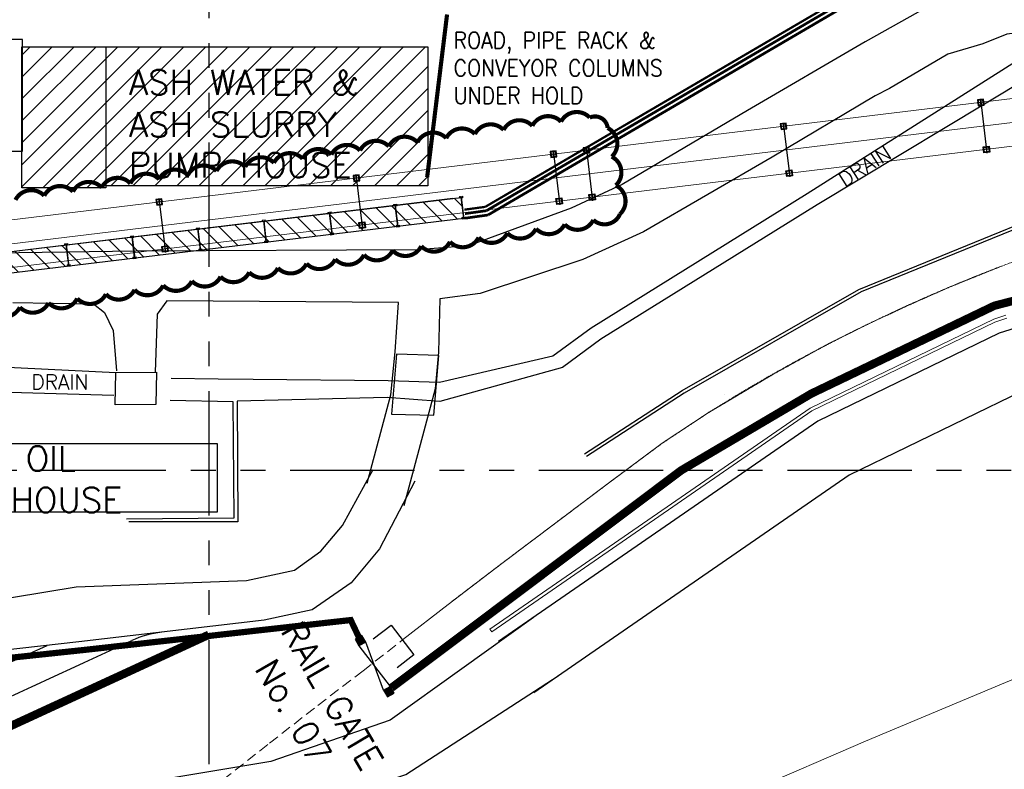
# Model space of a CAD drawing. Header units: inches. Extents: x -4968858 to -265257, y -220693 to 1871410.
# Tile 86 of 256: x -1829265 to -1710446, y 808762 to 899215. Entities that reach past the tile are written whole.
import ezdxf
from ezdxf.lldxf.tags import DXFTag

# ---------------------------------------------------------------- set-up
doc = ezdxf.new("R2010")
doc.units = ezdxf.units.IN
doc.header["$MEASUREMENT"] = 0
for name, pattern in [('ACAD_ISO02W100', [15, 12, -3]), ('CENTER', [2, 1.25, -0.25, 0.25, -0.25]), ('CENTER2', [1.125, 0.75, -0.125, 0.125, -0.125]), ('CONTINOUS', [0]), ('DIVIDEX2', [2.5, 1, -0.5, 0, -0.5, 0, -0.5]), ('HIDDEN2', [0.1875, 0.125, -0.0625]), ('PHANTOM', [2.5, 1.25, -0.25, 0.25, -0.25, 0.25, -0.25])]:
    doc.linetypes.add(name, pattern=pattern)
for name, color, linetype, lineweight in [('01_Dimension', 12, 'Continuous', 13), ('01_Pipe Support', 31, 'Continuous', 13), ('01_RECOVERY WATER', 15, 'Continuous', 13), ('BOUNDARY WALL', 7, 'DIVIDEX2', 20), ('CEN', 120, 'CENTER', 13), ('DAM', 151, 'Continuous', 0), ('NALA', 200, 'Continuous', 0), ('P', 250, 'Continuous', 100), ('TRC', 7, 'Continuous', 9)]:
    doc.layers.add(name, color=color, linetype=linetype, lineweight=lineweight)
for name, color, linetype in [('1', 1, 'Continuous'), ('12.BASLPIPE', 96, 'Continuous'), ('AREA BOUNDARY', 170, 'Continuous'), ('boundry wall', 6, 'Continuous'), ('building', 7, 'Continuous'), ('Existing Drain', 253, 'Continuous'), ('Existing Units', 253, 'Continuous'), ('Features', 8, 'Continuous'), ('GATE', 252, 'Continuous'), ('grid-20m', 53, 'Continuous'), ('new area', 3, 'ACAD_ISO02W100'), ('PIPE RACK', 150, 'Continuous'), ('road', 1, 'Continuous'), ('text', 7, 'Continuous')]:
    doc.layers.add(name, color=color, linetype=linetype)
doc.styles.add('RS', font='romans.shx')
doc.styles.get("Standard").update_dxf_attribs({"font": 'romans.shx', "height": 1000})
tags = doc.linetypes.add('C2', pattern=[15, 10, -2, 1, -2]).pattern_tags.tags
tags[10:11] = [DXFTag(74, 4), DXFTag(75, 0), DXFTag(340, '0'), DXFTag(46, 1.0), DXFTag(50, 0.0), DXFTag(44, 0.0), DXFTag(45, 0.0)]
tags[8:9] = [DXFTag(74, 4), DXFTag(75, 0), DXFTag(340, '0'), DXFTag(46, 1.0), DXFTag(50, 0.0), DXFTag(44, 0.0), DXFTag(45, 0.0)]
tags[6:7] = [DXFTag(74, 4), DXFTag(75, 0), DXFTag(340, '0'), DXFTag(46, 1.0), DXFTag(50, 0.0), DXFTag(44, 0.0), DXFTag(45, 0.0)]
tags[4:5] = [DXFTag(74, 4), DXFTag(75, 0), DXFTag(340, '0'), DXFTag(46, 1.0), DXFTag(50, 0.0), DXFTag(44, 0.0), DXFTag(45, 0.0)]

# ---------------------------------------------------------------- blocks, each defined once
blk = doc.blocks.new('PP')
at = {"layer": '1', "color": 150, "lineweight": 15, "const_width": 0.5}
blk.add_lwpolyline([(1526.35009, -64.61991), (1528.75009, -44.99991)], dxfattribs=at)
blk = doc.blocks.new('cgate')
at = {"layer": 'GATE'}
for points in [[(0.3, 0.3), (0.3, -0.3), (-0.3, -0.3), (-0.3, 0.3)], [(4.9, -0.3), (4.9, 0.3), (4.3, 0.3), (4.3, -0.3)]]:
    blk.add_hatch(color=256, dxfattribs=at).paths.add_polyline_path(points)
for p, q in [((-0.3, 0.3), (-0.3, -0.3)), ((0.3, 0.3), (-0.3, 0.3)), ((0.3, 0.3), (4.3, -0.3)), ((4.3, 0.3), (0.3, -0.3)), ((0.3, 0.3), (0.3, -0.3)), ((4.3, -0.3), (4.3, 0.3)), ((4.9, 0.3), (4.3, 0.3)), ((4.9, -0.3), (4.9, 0.3)), ((-0.3, -0.3), (0.3, -0.3)), ((4.3, -0.3), (4.9, -0.3))]:
    blk.add_line(p, q, dxfattribs=at)
blk = doc.blocks.new('A$C77A0376F')
at = {"layer": 'AREA BOUNDARY', "color": 11, "linetype": 'C2', "ltscale": 1000, "const_width": 750}
blk.add_lwpolyline([(218104, -20132), (217122, -18072), (185076, -21666), (160367, -24287), (143783, -26781), (137585, -32393), (127038, -43189), (122209, -49618), (117857, -56393), (99704, -66046), (74030, -66695), (65920, -66741), (46661, -66693), (10269, -65929)], dxfattribs=at)
at = {"layer": 'AREA BOUNDARY', "color": 11, "xscale": 1535.773820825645, "yscale": 1535.773820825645, "zscale": 1535.773820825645, "rotation": 118.9632683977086}
blk.add_blockref('cgate', (221724, -26730, 219414), dxfattribs=at)
blk = doc.blocks.new('A$C00314DE3')
at = {"color": 8}
for p, q in [((1519.84, -120.33, 91.06), (1522.01, -118.67, 91.06)), ((1522.01, -118.67, 91.06), (1524.76, -122.27, 91.06)), ((1524.76, -122.27, 91.06), (1522.72, -123.83, 91.06))]:
    blk.add_line(p, q, dxfattribs=at)
at = {"layer": 'BOUNDARY WALL', "color": 8, "ltscale": 2}
for p, q in [((1585.87, -84, 93.64), (1596.07, -79.52, 93.64)), ((1566.42, -94.08, 93.64), (1585.87, -84, 93.64)), ((1557.47, -99.84, 93.64), (1566.42, -94.08, 93.64)), ((1548.74, -106.07, 93.64), (1557.47, -99.84, 93.64)), ((1540.28, -112.43, 93.64), (1548.74, -106.07, 93.64)), ((1522.23, -126.52, 93.64), (1540.28, -112.43, 93.64))]:
    blk.add_line(p, q, dxfattribs=at)
at = {"layer": 'BOUNDARY WALL', "color": 8, "lineweight": 30, "ltscale": 2}
for p, q in [((1585.87, -84, 93.64), (1596.07, -79.52, 93.64)), ((1585.87, -84, 93.64), (1596.07, -79.52, 93.64)), ((1566.42, -94.08, 93.64), (1585.87, -84, 93.64)), ((1566.42, -94.08, 93.64), (1585.87, -84, 93.64)), ((1557.47, -99.84, 93.64), (1566.42, -94.08, 93.64)), ((1557.47, -99.84, 93.64), (1566.42, -94.08, 93.64)), ((1548.74, -106.07, 93.64), (1557.47, -99.84, 93.64)), ((1548.74, -106.07, 93.64), (1557.47, -99.84, 93.64)), ((1540.28, -112.43, 93.64), (1548.74, -106.07, 93.64)), ((1540.28, -112.43, 93.64), (1548.74, -106.07, 93.64)), ((1522.23, -126.52, 93.64), (1540.28, -112.43, 93.64)), ((1522.24, -126.51, 93.64), (1540.28, -112.43, 93.64))]:
    blk.add_line(p, q, dxfattribs=at)
at = {"layer": 'DAM', "color": 8}
blk.add_line((1534.14, -119.48, 93.57), (1533.93, -119.18, 93.57), dxfattribs=at)
at = {"layer": 'NALA', "color": 8}
for p, q in [((1594.73, -81.76, 93.57), (1572.57, -92.51, 93.57)), ((1596.2, -81.3, 93.57), (1594.73, -81.76, 93.57)), ((1596.3, -81.65, 93.57), (1594.86, -82.11, 93.57)), ((1594.86, -82.11, 93.57), (1572.76, -92.83, 93.57)), ((1572.57, -92.51, 93.57), (1533.93, -119.18, 93.57)), ((1572.76, -92.83, 93.57), (1534.14, -119.48, 93.57))]:
    blk.add_line(p, q, dxfattribs=at)
at = {"layer": 'road', "color": 8}
for p, q in [((1619.05, -76.08, 93.57), (1595.39, -83.45, 93.57)), ((1619.05, -76.08, 93.57), (1595.39, -83.45, 93.57)), ((1595.39, -83.45, 93.57), (1573.48, -94.08, 93.57)), ((1595.39, -83.45, 93.57), (1573.48, -94.08, 93.57)), ((1562.18, -90.84), (1562.18, -90.84, 91.06)), ((1598.16, -90.44, 93.57), (1577.27, -100.57, 93.57)), ((1598.16, -90.44, 93.57), (1577.27, -100.57, 93.57)), ((1573.48, -94.08, 93.57), (1534.95, -120.66, 93.57)), ((1573.48, -94.08, 93.57), (1534.95, -120.66, 93.57)), ((1577.27, -100.57, 93.57), (1539.21, -126.84, 93.57)), ((1577.27, -100.57, 93.57), (1539.21, -126.84, 93.57))]:
    blk.add_line(p, q, dxfattribs=at)
at = {"layer": 'TRC', "color": 8, "linetype": 'HIDDEN2'}
for p, q in [((1595.54, -75.42, 91.06), (1598.82, -74.18, 91.06)), ((1589.26, -77.95, 91.06), (1595.54, -75.42, 91.06)), ((1583.91, -80.32, 91.06), (1589.26, -77.95, 91.06)), ((1579.11, -82.58, 91.06), (1583.91, -80.32, 91.06)), ((1574.69, -84.77, 91.06), (1579.11, -82.58, 91.06)), ((1568.11, -88.42, 91.06), (1574.69, -84.77, 91.06)), ((1560.25, -93.07, 91.06), (1568.11, -88.42, 91.06)), ((1554.71, -96.74, 91.06), (1560.25, -93.07, 91.06)), ((1548.09, -101.66, 91.06), (1554.71, -96.74, 91.06)), ((1542.21, -106.09, 91.06), (1548.09, -101.66, 91.06)), ((1535.18, -111.38, 91.06), (1542.21, -106.09, 91.06)), ((1529.38, -115.8, 91.06), (1535.18, -111.38, 91.06))]:
    blk.add_line(p, q, dxfattribs=at)
at = {"layer": 'TRC', "color": 8}
for p, q in [((1589.26, -77.95, 91.06), (1595.54, -75.42, 91.06)), ((1583.91, -80.32, 91.06), (1589.26, -77.95, 91.06)), ((1579.11, -82.58, 91.06), (1583.91, -80.32, 91.06)), ((1574.69, -84.77, 91.06), (1579.11, -82.58, 91.06)), ((1568.11, -88.42, 91.06), (1574.69, -84.77, 91.06)), ((1560.25, -93.07, 91.06), (1568.11, -88.42, 91.06)), ((1554.71, -96.74, 91.06), (1560.25, -93.07, 91.06)), ((1548.09, -101.66, 91.06), (1554.71, -96.74, 91.06)), ((1542.21, -106.09, 91.06), (1548.09, -101.66, 91.06)), ((1535.18, -111.38, 91.06), (1542.21, -106.09, 91.06)), ((1528.89, -116.18, 91.06), (1535.18, -111.38, 91.06)), ((1523.39, -120.47, 91.06), (1528.89, -116.18, 91.06)), ((1579.26, -132.7, 92.95), (1598.96, -124.43, 92.95)), ((1579.26, -132.7, 92.95), (1598.96, -124.43, 92.95)), ((1554.7, -143.23, 92.95), (1579.26, -132.7, 92.95)), ((1554.7, -143.23, 92.95), (1579.26, -132.7, 92.95))]:
    blk.add_line(p, q, dxfattribs=at)
at = {"layer": 'TRC', "color": 8, "linetype": 'HIDDEN2', "ltscale": 10}
for p, q in [((1518.61, -124.19, 91.06), (1523.39, -120.47, 91.06)), ((1513.16, -128.37, 91.06), (1518.61, -124.19, 91.06)), ((1507.33, -132.93, 91.06), (1513.16, -128.37, 91.06)), ((1501.71, -137.35, 91.06), (1507.33, -132.93, 91.06))]:
    blk.add_line(p, q, dxfattribs=at)
at = {"layer": 'TRC', "color": 8, "linetype": 'HIDDEN2'}
blk.add_arc((1668.87, -266.19, 91.06), 204.38, 111.0268, 122.1052, dxfattribs=at)
blk = doc.blocks.new('AHP BLOCK')
at = {"layer": 'PIPE RACK'}
h = blk.add_hatch(dxfattribs=at)
h.set_pattern_fill('ANSI31', color=256, scale=12, angle=-90, style=0)
h.set_pattern_definition([(315, (-1402.3356, 47.0941), (1.0606602, 1.0606602), [])])
h.paths.add_polyline_path([(128.12, -19.97), (128.42, -22.5), (70.47, -29.47), (71.4, -26.79)])
at = {"layer": '01_Dimension', "extrusion": (0.188037, 0.024291, 0.981862)}
for p, q in [((128.12, -19.97, -4.24), (128.11, -19.96, -4.24)), ((128.12, -19.97, -4.24), (128.11, -19.96, -4.24)), ((120.17, -20.91, -4.24), (120.17, -20.9, -4.24)), ((120.17, -20.91, -4.24), (120.17, -20.9, -4.24)), ((112.23, -21.87, -4.24), (112.23, -21.86, -4.24)), ((112.23, -21.87, -4.24), (112.23, -21.86, -4.24)), ((128.42, -22.49, -4.24), (128.42, -22.5, -4.24)), ((128.42, -22.49, -4.24), (128.42, -22.5, -4.24)), ((104.29, -22.83, -4.24), (104.29, -22.82, -4.24)), ((104.29, -22.83, -4.24), (104.29, -22.82, -4.24)), ((120.48, -23.43, -4.24), (120.48, -23.44, -4.24)), ((120.48, -23.43, -4.24), (120.48, -23.44, -4.24)), ((88.4, -24.74, -4.24), (88.4, -24.74, -4.24)), ((88.4, -24.74, -4.24), (88.4, -24.74, -4.24)), ((96.34, -23.78, -4.24), (96.34, -23.78, -4.24)), ((96.34, -23.78, -4.24), (96.34, -23.78, -4.24)), ((112.53, -24.39, -4.24), (112.53, -24.4, -4.24)), ((112.53, -24.39, -4.24), (112.53, -24.4, -4.24)), ((80.46, -25.67, -5.79), (80.46, -25.67, -5.79)), ((80.46, -25.67, -5.79), (80.46, -25.67, -5.79)), ((104.59, -25.35, -4.24), (104.59, -25.36, -4.24)), ((104.59, -25.35, -4.24), (104.59, -25.36, -4.24)), ((88.71, -27.27, -4.24), (88.71, -27.27, -4.24)), ((88.71, -27.27, -4.24), (88.71, -27.27, -4.24)), ((96.65, -26.31, -4.24), (96.65, -26.32, -4.24)), ((96.65, -26.31, -4.24), (96.65, -26.32, -4.24)), ((80.76, -28.2, -5.78), (80.76, -28.21, -5.78)), ((80.76, -28.2, -5.78), (80.76, -28.21, -5.78))]:
    blk.add_line(p, q, dxfattribs=at)
at = {"layer": '01_Dimension', "color": 40, "extrusion": (0.188037, 0.024291, 0.981862)}
blk.add_line((88.61, -26.48, -4.24), (88.68, -27.07, -4.24), dxfattribs=at)
blk.add_line((88.61, -26.48, -4.24), (88.68, -27.07, -4.24), dxfattribs=at)
at = {"layer": '01_Pipe Support', "linetype": 'CENTER2', "ltscale": 2, "extrusion": (0.188037, 0.024291, 0.981862)}
for points, elevation in [([(-36.32, -123.25), (-36.31, -122.85), (-36.11, -122.85), (-36.12, -123.25)], 19.44), ([(-36.32, -123.25), (-36.31, -122.85), (-36.11, -122.85), (-36.12, -123.25)], 19.44), ([(-36.23, -115.39), (-36.23, -114.99), (-36.03, -114.99), (-36.03, -115.39)], 17.92), ([(-36.23, -115.39), (-36.23, -114.99), (-36.03, -114.99), (-36.03, -115.39)], 17.92), ([(-36.16, -107.54), (-36.16, -107.14), (-35.96, -107.14), (-35.96, -107.54)], 16.4), ([(-36.16, -107.54), (-36.16, -107.14), (-35.96, -107.14), (-35.96, -107.54)], 16.4), ([(-38.67, -123.23), (-38.66, -122.83), (-38.86, -122.83), (-38.87, -123.23)], 19.44), ([(-38.67, -123.23), (-38.66, -122.83), (-38.86, -122.83), (-38.87, -123.23)], 19.44), ([(-36.03, -91.83), (-36.03, -91.43), (-35.83, -91.43), (-35.83, -91.83)], 13.37), ([(-36.03, -91.83), (-36.03, -91.43), (-35.83, -91.43), (-35.83, -91.83)], 13.37), ([(-36.1, -99.68), (-36.09, -99.28), (-35.89, -99.29), (-35.9, -99.69)], 14.89), ([(-36.1, -99.68), (-36.09, -99.28), (-35.89, -99.29), (-35.9, -99.69)], 14.89), ([(-38.58, -115.37), (-38.58, -114.97), (-38.78, -114.97), (-38.78, -115.37)], 17.92), ([(-38.58, -115.37), (-38.58, -114.97), (-38.78, -114.97), (-38.78, -115.37)], 17.92), ([(-35.96, -83.97), (-35.96, -83.57), (-35.76, -83.58), (-35.76, -83.98)], 11.85), ([(-35.96, -83.97), (-35.96, -83.57), (-35.76, -83.58), (-35.76, -83.98)], 11.85), ([(-38.51, -107.52), (-38.51, -107.12), (-38.71, -107.12), (-38.71, -107.52)], 16.4), ([(-38.51, -107.52), (-38.51, -107.12), (-38.71, -107.12), (-38.71, -107.52)], 16.4), ([(-35.87, -76.41), (-35.87, -76.01), (-35.67, -76.02), (-35.67, -76.42)], 8.82), ([(-35.87, -76.41), (-35.87, -76.01), (-35.67, -76.02), (-35.67, -76.42)], 8.82), ([(-38.45, -99.66), (-38.44, -99.26), (-38.64, -99.26), (-38.65, -99.66)], 14.89), ([(-38.45, -99.66), (-38.44, -99.26), (-38.64, -99.26), (-38.65, -99.66)], 14.89), ([(-38.31, -83.95), (-38.31, -83.55), (-38.51, -83.55), (-38.51, -83.95)], 11.85), ([(-38.31, -83.95), (-38.31, -83.55), (-38.51, -83.55), (-38.51, -83.95)], 11.85), ([(-38.38, -91.81), (-38.38, -91.41), (-38.58, -91.41), (-38.58, -91.81)], 13.37), ([(-38.38, -91.81), (-38.38, -91.41), (-38.58, -91.41), (-38.58, -91.81)], 13.37), ([(-38.22, -76.39), (-38.22, -75.99), (-38.42, -75.99), (-38.42, -76.39)], 8.82), ([(-38.22, -76.39), (-38.22, -75.99), (-38.42, -75.99), (-38.42, -76.39)], 8.82)]:
    blk.add_lwpolyline(points, close=True, dxfattribs=dict(at, elevation=elevation))
at = {"layer": '01_Pipe Support', "extrusion": (0.188037, 0.024291, 0.981862)}
for points, elevation in [([(-36.15, -123.2), (-36.29, -123.2), (-36.29, -123.2, -0.373885), (-36.28, -123.19), (-36.23, -123.18, 0.373885), (-36.22, -123.17), (-36.22, -122.93, 0.373885), (-36.23, -122.91), (-36.28, -122.91, -0.373885), (-36.28, -122.9), (-36.28, -122.9), (-36.14, -122.9), (-36.14, -122.9, -0.373885), (-36.15, -122.91), (-36.2, -122.91, 0.373885), (-36.21, -122.93), (-36.21, -123.17, 0.373885), (-36.2, -123.18), (-36.15, -123.19, -0.373885), (-36.15, -123.2)], 19.44), ([(-36.15, -123.2), (-36.29, -123.2), (-36.29, -123.2, -0.373885), (-36.28, -123.19), (-36.23, -123.18, 0.373885), (-36.22, -123.17), (-36.22, -122.93, 0.373885), (-36.23, -122.91), (-36.28, -122.91, -0.373885), (-36.28, -122.9), (-36.28, -122.9), (-36.14, -122.9), (-36.14, -122.9, -0.373885), (-36.15, -122.91), (-36.2, -122.91, 0.373885), (-36.21, -122.93), (-36.21, -123.17, 0.373885), (-36.2, -123.18), (-36.15, -123.19, -0.373885), (-36.15, -123.2)], 19.44), ([(-36.06, -115.34), (-36.2, -115.34), (-36.2, -115.34, -0.373885), (-36.19, -115.33), (-36.15, -115.33, 0.373885), (-36.13, -115.31), (-36.13, -115.07, 0.373885), (-36.14, -115.06), (-36.19, -115.05, -0.373885), (-36.2, -115.05), (-36.2, -115.04), (-36.06, -115.04), (-36.06, -115.05, -0.373885), (-36.06, -115.05), (-36.11, -115.06, 0.373885), (-36.12, -115.07), (-36.13, -115.31, 0.373885), (-36.11, -115.33), (-36.07, -115.33, -0.373885), (-36.06, -115.34)], 17.92), ([(-36.06, -115.34), (-36.2, -115.34), (-36.2, -115.34, -0.373885), (-36.19, -115.33), (-36.15, -115.33, 0.373885), (-36.13, -115.31), (-36.13, -115.07, 0.373885), (-36.14, -115.06), (-36.19, -115.05, -0.373885), (-36.2, -115.05), (-36.2, -115.04), (-36.06, -115.04), (-36.06, -115.05, -0.373885), (-36.06, -115.05), (-36.11, -115.06, 0.373885), (-36.12, -115.07), (-36.13, -115.31, 0.373885), (-36.11, -115.33), (-36.07, -115.33, -0.373885), (-36.06, -115.34)], 17.92), ([(-35.99, -107.49), (-36.13, -107.49), (-36.13, -107.49, -0.373885), (-36.13, -107.48), (-36.08, -107.47, 0.373885), (-36.07, -107.46), (-36.06, -107.22, 0.373885), (-36.08, -107.2), (-36.12, -107.2, -0.373885), (-36.13, -107.19), (-36.13, -107.19), (-35.99, -107.19), (-35.99, -107.19, -0.373885), (-36, -107.2), (-36.04, -107.21, 0.373885), (-36.06, -107.22), (-36.06, -107.46, 0.373885), (-36.05, -107.47), (-36, -107.48, -0.373885), (-35.99, -107.49)], 16.4), ([(-35.99, -107.49), (-36.13, -107.49), (-36.13, -107.49, -0.373885), (-36.13, -107.48), (-36.08, -107.47, 0.373885), (-36.07, -107.46), (-36.06, -107.22, 0.373885), (-36.08, -107.2), (-36.12, -107.2, -0.373885), (-36.13, -107.19), (-36.13, -107.19), (-35.99, -107.19), (-35.99, -107.19, -0.373885), (-36, -107.2), (-36.04, -107.21, 0.373885), (-36.06, -107.22), (-36.06, -107.46, 0.373885), (-36.05, -107.47), (-36, -107.48, -0.373885), (-35.99, -107.49)], 16.4), ([(-38.84, -123.18), (-38.7, -123.18), (-38.7, -123.17, 0.373885), (-38.7, -123.17), (-38.75, -123.16, -0.373885), (-38.76, -123.15), (-38.76, -122.91, -0.373885), (-38.75, -122.89), (-38.7, -122.89, 0.373885), (-38.69, -122.88), (-38.69, -122.88), (-38.83, -122.88), (-38.83, -122.88, 0.373885), (-38.83, -122.88), (-38.78, -122.89, -0.373885), (-38.77, -122.91), (-38.77, -123.15, -0.373885), (-38.78, -123.16), (-38.83, -123.17, 0.373885), (-38.84, -123.17)], 19.44), ([(-38.84, -123.18), (-38.7, -123.18), (-38.7, -123.17, 0.373885), (-38.7, -123.17), (-38.75, -123.16, -0.373885), (-38.76, -123.15), (-38.76, -122.91, -0.373885), (-38.75, -122.89), (-38.7, -122.89, 0.373885), (-38.69, -122.88), (-38.69, -122.88), (-38.83, -122.88), (-38.83, -122.88, 0.373885), (-38.83, -122.88), (-38.78, -122.89, -0.373885), (-38.77, -122.91), (-38.77, -123.15, -0.373885), (-38.78, -123.16), (-38.83, -123.17, 0.373885), (-38.84, -123.17)], 19.44), ([(-35.86, -91.78), (-36, -91.78), (-36, -91.78, -0.373885), (-35.99, -91.77), (-35.94, -91.76, 0.373885), (-35.93, -91.75), (-35.93, -91.51, 0.373885), (-35.94, -91.5), (-35.99, -91.49, -0.373885), (-36, -91.48), (-36, -91.48), (-35.86, -91.48), (-35.86, -91.48, -0.373885), (-35.86, -91.49), (-35.91, -91.5, 0.373885), (-35.92, -91.51), (-35.92, -91.75, 0.373885), (-35.91, -91.76), (-35.87, -91.77, -0.373885), (-35.86, -91.78)], 13.37), ([(-35.86, -91.78), (-36, -91.78), (-36, -91.78, -0.373885), (-35.99, -91.77), (-35.94, -91.76, 0.373885), (-35.93, -91.75), (-35.93, -91.51, 0.373885), (-35.94, -91.5), (-35.99, -91.49, -0.373885), (-36, -91.48), (-36, -91.48), (-35.86, -91.48), (-35.86, -91.48, -0.373885), (-35.86, -91.49), (-35.91, -91.5, 0.373885), (-35.92, -91.51), (-35.92, -91.75, 0.373885), (-35.91, -91.76), (-35.87, -91.77, -0.373885), (-35.86, -91.78)], 13.37), ([(-35.93, -99.63), (-36.07, -99.63), (-36.07, -99.63, -0.373885), (-36.06, -99.62), (-36.01, -99.62, 0.373885), (-36, -99.6), (-36, -99.36, 0.373885), (-36.01, -99.35), (-36.06, -99.34, -0.373885), (-36.06, -99.34), (-36.06, -99.33), (-35.92, -99.33), (-35.92, -99.34, -0.373885), (-35.93, -99.34), (-35.98, -99.35, 0.373885), (-35.99, -99.36), (-35.99, -99.6, 0.373885), (-35.98, -99.62), (-35.93, -99.63, -0.373885), (-35.93, -99.63)], 14.89), ([(-35.93, -99.63), (-36.07, -99.63), (-36.07, -99.63, -0.373885), (-36.06, -99.62), (-36.01, -99.62, 0.373885), (-36, -99.6), (-36, -99.36, 0.373885), (-36.01, -99.35), (-36.06, -99.34, -0.373885), (-36.06, -99.34), (-36.06, -99.33), (-35.92, -99.33), (-35.92, -99.34, -0.373885), (-35.93, -99.34), (-35.98, -99.35, 0.373885), (-35.99, -99.36), (-35.99, -99.6, 0.373885), (-35.98, -99.62), (-35.93, -99.63, -0.373885), (-35.93, -99.63)], 14.89), ([(-38.75, -115.32), (-38.61, -115.32), (-38.61, -115.32, 0.373885), (-38.62, -115.31), (-38.66, -115.31, -0.373885), (-38.68, -115.29), (-38.67, -115.05, -0.373885), (-38.66, -115.04), (-38.61, -115.03, 0.373885), (-38.61, -115.02), (-38.61, -115.02), (-38.75, -115.02), (-38.75, -115.02, 0.373885), (-38.74, -115.03), (-38.69, -115.04, -0.373885), (-38.68, -115.05), (-38.68, -115.29, -0.373885), (-38.7, -115.31), (-38.74, -115.31, 0.373885), (-38.75, -115.32)], 17.92), ([(-38.75, -115.32), (-38.61, -115.32), (-38.61, -115.32, 0.373885), (-38.62, -115.31), (-38.66, -115.31, -0.373885), (-38.68, -115.29), (-38.67, -115.05, -0.373885), (-38.66, -115.04), (-38.61, -115.03, 0.373885), (-38.61, -115.02), (-38.61, -115.02), (-38.75, -115.02), (-38.75, -115.02, 0.373885), (-38.74, -115.03), (-38.69, -115.04, -0.373885), (-38.68, -115.05), (-38.68, -115.29, -0.373885), (-38.7, -115.31), (-38.74, -115.31, 0.373885), (-38.75, -115.32)], 17.92), ([(-35.79, -83.93), (-35.93, -83.92), (-35.93, -83.92, -0.373885), (-35.93, -83.92), (-35.88, -83.91, 0.373885), (-35.87, -83.9), (-35.86, -83.66, 0.373885), (-35.88, -83.64), (-35.92, -83.63, -0.373885), (-35.93, -83.63), (-35.93, -83.62), (-35.79, -83.63), (-35.79, -83.63, -0.373885), (-35.8, -83.63), (-35.84, -83.64, 0.373885), (-35.86, -83.66), (-35.86, -83.9, 0.373885), (-35.85, -83.91), (-35.8, -83.92, -0.373885), (-35.79, -83.92)], 11.85), ([(-35.79, -83.93), (-35.93, -83.92), (-35.93, -83.92, -0.373885), (-35.93, -83.92), (-35.88, -83.91, 0.373885), (-35.87, -83.9), (-35.86, -83.66, 0.373885), (-35.88, -83.64), (-35.92, -83.63, -0.373885), (-35.93, -83.63), (-35.93, -83.62), (-35.79, -83.63), (-35.79, -83.63, -0.373885), (-35.8, -83.63), (-35.84, -83.64, 0.373885), (-35.86, -83.66), (-35.86, -83.9, 0.373885), (-35.85, -83.91), (-35.8, -83.92, -0.373885), (-35.79, -83.92)], 11.85), ([(-38.68, -107.47), (-38.54, -107.47), (-38.54, -107.47, 0.373885), (-38.55, -107.46), (-38.6, -107.45, -0.373885), (-38.61, -107.44), (-38.61, -107.2, -0.373885), (-38.59, -107.18), (-38.55, -107.18, 0.373885), (-38.54, -107.17), (-38.54, -107.17), (-38.68, -107.17), (-38.68, -107.17, 0.373885), (-38.67, -107.18), (-38.63, -107.18, -0.373885), (-38.61, -107.2), (-38.62, -107.44, -0.373885), (-38.63, -107.45), (-38.68, -107.46, 0.373885), (-38.68, -107.46)], 16.4), ([(-38.68, -107.47), (-38.54, -107.47), (-38.54, -107.47, 0.373885), (-38.55, -107.46), (-38.6, -107.45, -0.373885), (-38.61, -107.44), (-38.61, -107.2, -0.373885), (-38.59, -107.18), (-38.55, -107.18, 0.373885), (-38.54, -107.17), (-38.54, -107.17), (-38.68, -107.17), (-38.68, -107.17, 0.373885), (-38.67, -107.18), (-38.63, -107.18, -0.373885), (-38.61, -107.2), (-38.62, -107.44, -0.373885), (-38.63, -107.45), (-38.68, -107.46, 0.373885), (-38.68, -107.46)], 16.4), ([(-35.7, -76.37), (-35.84, -76.37), (-35.84, -76.36, -0.373885), (-35.83, -76.36), (-35.78, -76.35, 0.373885), (-35.77, -76.34), (-35.77, -76.1, 0.373885), (-35.78, -76.08), (-35.83, -76.07, -0.373885), (-35.84, -76.07), (-35.84, -76.07), (-35.7, -76.07), (-35.7, -76.07, -0.373885), (-35.7, -76.08), (-35.75, -76.08, 0.373885), (-35.76, -76.1), (-35.76, -76.34, 0.373885), (-35.75, -76.35), (-35.7, -76.36, -0.373885), (-35.7, -76.36)], 8.82), ([(-35.7, -76.37), (-35.84, -76.37), (-35.84, -76.36, -0.373885), (-35.83, -76.36), (-35.78, -76.35, 0.373885), (-35.77, -76.34), (-35.77, -76.1, 0.373885), (-35.78, -76.08), (-35.83, -76.07, -0.373885), (-35.84, -76.07), (-35.84, -76.07), (-35.7, -76.07), (-35.7, -76.07, -0.373885), (-35.7, -76.08), (-35.75, -76.08, 0.373885), (-35.76, -76.1), (-35.76, -76.34, 0.373885), (-35.75, -76.35), (-35.7, -76.36, -0.373885), (-35.7, -76.36)], 8.82), ([(-38.62, -99.61), (-38.48, -99.61), (-38.48, -99.61, 0.373885), (-38.48, -99.6), (-38.53, -99.6, -0.373885), (-38.54, -99.58), (-38.54, -99.34, -0.373885), (-38.53, -99.33), (-38.48, -99.32, 0.373885), (-38.47, -99.32), (-38.47, -99.31), (-38.61, -99.31), (-38.61, -99.31, 0.373885), (-38.61, -99.32), (-38.56, -99.33, -0.373885), (-38.55, -99.34), (-38.55, -99.58, -0.373885), (-38.56, -99.6), (-38.61, -99.6, 0.373885), (-38.62, -99.61)], 14.89), ([(-38.62, -99.61), (-38.48, -99.61), (-38.48, -99.61, 0.373885), (-38.48, -99.6), (-38.53, -99.6, -0.373885), (-38.54, -99.58), (-38.54, -99.34, -0.373885), (-38.53, -99.33), (-38.48, -99.32, 0.373885), (-38.47, -99.32), (-38.47, -99.31), (-38.61, -99.31), (-38.61, -99.31, 0.373885), (-38.61, -99.32), (-38.56, -99.33, -0.373885), (-38.55, -99.34), (-38.55, -99.58, -0.373885), (-38.56, -99.6), (-38.61, -99.6, 0.373885), (-38.62, -99.61)], 14.89), ([(-38.48, -83.9), (-38.34, -83.9), (-38.34, -83.9, 0.373885), (-38.35, -83.89), (-38.4, -83.89, -0.373885), (-38.41, -83.87), (-38.41, -83.63, -0.373885), (-38.39, -83.62), (-38.35, -83.61, 0.373885), (-38.34, -83.61), (-38.34, -83.6), (-38.48, -83.6), (-38.48, -83.61, 0.373885), (-38.47, -83.61), (-38.43, -83.62, -0.373885), (-38.41, -83.63), (-38.42, -83.87, -0.373885), (-38.43, -83.89), (-38.48, -83.89, 0.373885), (-38.48, -83.9)], 11.85), ([(-38.48, -83.9), (-38.34, -83.9), (-38.34, -83.9, 0.373885), (-38.35, -83.89), (-38.4, -83.89, -0.373885), (-38.41, -83.87), (-38.41, -83.63, -0.373885), (-38.39, -83.62), (-38.35, -83.61, 0.373885), (-38.34, -83.61), (-38.34, -83.6), (-38.48, -83.6), (-38.48, -83.61, 0.373885), (-38.47, -83.61), (-38.43, -83.62, -0.373885), (-38.41, -83.63), (-38.42, -83.87, -0.373885), (-38.43, -83.89), (-38.48, -83.89, 0.373885), (-38.48, -83.9)], 11.85), ([(-38.55, -91.76), (-38.41, -91.76), (-38.41, -91.76, 0.373885), (-38.41, -91.75), (-38.46, -91.74, -0.373885), (-38.47, -91.73), (-38.47, -91.49, -0.373885), (-38.46, -91.47), (-38.41, -91.47, 0.373885), (-38.41, -91.46), (-38.41, -91.46), (-38.55, -91.46), (-38.55, -91.46, 0.373885), (-38.54, -91.47), (-38.49, -91.47, -0.373885), (-38.48, -91.49), (-38.48, -91.73, -0.373885), (-38.49, -91.74), (-38.54, -91.75, 0.373885), (-38.55, -91.75)], 13.37), ([(-38.55, -91.76), (-38.41, -91.76), (-38.41, -91.76, 0.373885), (-38.41, -91.75), (-38.46, -91.74, -0.373885), (-38.47, -91.73), (-38.47, -91.49, -0.373885), (-38.46, -91.47), (-38.41, -91.47, 0.373885), (-38.41, -91.46), (-38.41, -91.46), (-38.55, -91.46), (-38.55, -91.46, 0.373885), (-38.54, -91.47), (-38.49, -91.47, -0.373885), (-38.48, -91.49), (-38.48, -91.73, -0.373885), (-38.49, -91.74), (-38.54, -91.75, 0.373885), (-38.55, -91.75)], 13.37), ([(-38.39, -76.34), (-38.25, -76.34), (-38.25, -76.34, 0.373885), (-38.25, -76.34), (-38.3, -76.33, -0.373885), (-38.31, -76.31), (-38.31, -76.07, -0.373885), (-38.3, -76.06), (-38.25, -76.05, 0.373885), (-38.25, -76.05), (-38.25, -76.04), (-38.39, -76.04), (-38.39, -76.05, 0.373885), (-38.38, -76.05), (-38.33, -76.06, -0.373885), (-38.32, -76.07), (-38.32, -76.31, -0.373885), (-38.33, -76.33), (-38.38, -76.33, 0.373885), (-38.39, -76.34)], 8.82), ([(-38.39, -76.34), (-38.25, -76.34), (-38.25, -76.34, 0.373885), (-38.25, -76.34), (-38.3, -76.33, -0.373885), (-38.31, -76.31), (-38.31, -76.07, -0.373885), (-38.3, -76.06), (-38.25, -76.05, 0.373885), (-38.25, -76.05), (-38.25, -76.04), (-38.39, -76.04), (-38.39, -76.05, 0.373885), (-38.38, -76.05), (-38.33, -76.06, -0.373885), (-38.32, -76.07), (-38.32, -76.31, -0.373885), (-38.33, -76.33), (-38.38, -76.33, 0.373885), (-38.39, -76.34)], 8.82)]:
    blk.add_lwpolyline(points, format="xyb", close=True, dxfattribs=dict(at, elevation=elevation))
at = {"layer": '01_RECOVERY WATER', "const_width": 0.273}
for points in [[(193.14, 15.24), (131.02, -21.12)], [(131.02, -21.12), (128.5, -21.46)]]:
    blk.add_lwpolyline(points, dxfattribs=at)
at = {"layer": '12.BASLPIPE', "const_width": 0.324}
for points in [[(193.27, 14.76), (131.17, -21.58)], [(193.42, 14.21), (131.36, -22.1)], [(131.17, -21.58), (128.57, -21.94)], [(131.36, -22.1), (128.64, -22.48)]]:
    blk.add_lwpolyline(points, dxfattribs=at)
at = {"layer": 'PIPE RACK', "extrusion": (0.188037, 0.024291, 0.981862)}
for p, q in [((71.4, -26.79, -4.03), (128.12, -19.97, -15.06)), ((72.03, -26.72, -4.15), (127.11, -20.09, -14.86)), ((128.11, -19.96, -4.24), (128.43, -22.6, -4.24)), ((128.42, -22.5, -4.24), (128.12, -19.97, -4.24)), ((120.48, -23.44, -4.24), (120.17, -20.9, -4.25)), ((120.17, -20.9, -4.24), (120.49, -23.54, -4.24)), ((120.17, -20.9, -4.24), (120.49, -23.54, -4.24)), ((70.47, -29.47, -3.78), (128.42, -22.5, -15.05)), ((112.53, -24.39, -4.24), (112.23, -21.86, -4.25)), ((112.23, -21.86, -4.24), (112.55, -24.49, -4.24)), ((112.23, -21.86, -4.24), (112.55, -24.49, -4.24)), ((128.32, -21.7, -4.24), (128.4, -22.3, -4.24)), ((128.32, -21.7, -4.24), (128.4, -22.3, -4.24)), ((104.59, -25.35, -4.24), (104.29, -22.82, -4.24)), ((104.29, -22.82, -4.24), (104.6, -25.45, -4.24)), ((104.29, -22.82, -4.24), (104.6, -25.45, -4.24)), ((112.44, -23.6, -4.24), (112.51, -24.2, -4.24)), ((112.44, -23.6, -4.24), (112.51, -24.2, -4.24)), ((120.38, -22.64, -4.24), (120.45, -23.24, -4.24)), ((120.38, -22.64, -4.24), (120.45, -23.24, -4.24)), ((88.71, -27.27, -4.24), (88.4, -24.74, -4.25)), ((88.4, -24.74, -4.24), (88.72, -27.37, -4.24)), ((88.4, -24.74, -4.24), (88.72, -27.37, -4.24)), ((96.65, -26.31, -4.24), (96.34, -23.78, -4.25)), ((96.34, -23.78, -4.24), (96.66, -26.41, -4.24)), ((96.34, -23.78, -4.24), (96.66, -26.41, -4.24)), ((104.5, -24.56, -4.24), (104.57, -25.15, -4.24)), ((104.5, -24.56, -4.24), (104.57, -25.15, -4.24)), ((80.76, -28.2, -5.78), (80.46, -25.67, -5.79)), ((80.46, -25.67, -5.79), (80.78, -28.3, -5.78)), ((80.46, -25.67, -5.79), (80.78, -28.3, -5.78)), ((96.55, -25.52, -4.24), (96.62, -26.11, -4.24)), ((96.55, -25.52, -4.24), (96.62, -26.11, -4.24)), ((80.67, -27.41, -5.79), (80.74, -28, -5.78)), ((80.67, -27.41, -5.79), (80.74, -28, -5.78))]:
    blk.add_line(p, q, dxfattribs=at)
at = {"layer": 'PIPE RACK'}
blk.add_line((128.42, -22.5, -4.24), (128.12, -19.97, -4.24), dxfattribs=at)
blk = doc.blocks.new('A$C69534461')
at = {"layer": 'Existing Drain'}
for points in [[(241511, 13813, 218320), (246130, 17206, 218320), (272221, 33414, 218056), (298545, 50095, 218263), (301110, 51005, 218337), (307800, 51497, 218348), (363425, 51264, 218383), (381244, 51636, 218988), (405750, 51861, 218673)], [(241511, 13813, 218320), (246130, 17206, 218320), (272221, 33414, 218056), (298545, 50095, 218263), (301110, 51005, 218337), (307800, 51497, 218348), (363425, 51264, 218383), (381244, 51636, 218988), (405750, 51861, 218673)], [(241511, 13813, 218320), (246130, 17206, 218320), (272221, 33414, 218056), (298545, 50095, 218263), (301110, 51005, 218337), (307800, 51497, 218348), (363425, 51264, 218383), (381244, 51636, 218988), (405750, 51861, 218673)], [(406411, 48629, 218723), (381905, 48404, 219038), (362526, 48686, 218576), (307066, 48616, 218349), (301540, 48313, 218385), (298975, 47403, 218311), (273398, 32013, 218150), (247308, 15805, 218414), (242689, 12412, 218414)], [(406411, 48629, 218723), (381905, 48404, 219038), (362526, 48686, 218576), (307066, 48616, 218349), (301540, 48313, 218385), (298975, 47403, 218311), (273398, 32013, 218150), (247308, 15805, 218414), (242689, 12412, 218414)], [(406411, 48629, 218723), (381905, 48404, 219038), (362526, 48686, 218576), (307066, 48616, 218349), (301540, 48313, 218385), (298975, 47403, 218311), (273398, 32013, 218150), (247308, 15805, 218414), (242689, 12412, 218414)], [(245344, 1987, 219492), (257119, 9626, 219716), (278457, 21835, 219196), (302510, 31613, 219292), (328109, 36160, 220070), (347014, 38094, 220041), (373425, 38237, 220028), (392414, 38253, 220094), (418216, 39274, 219129), (438144, 40434, 219880), (465551, 44129, 219990)], [(245344, 1987, 219492), (257119, 9626, 219716), (278457, 21835, 219196), (302510, 31613, 219292), (328109, 36160, 220070), (347014, 38094, 220041), (373425, 38237, 220028), (392414, 38253, 220094), (418216, 39274, 219129), (438144, 40434, 219880), (465551, 44129, 219990)], [(245344, 1987, 219492), (257119, 9626, 219716), (278457, 21835, 219196), (302510, 31613, 219292), (328109, 36160, 220070), (347014, 38094, 220041), (373425, 38237, 220028), (392414, 38253, 220094), (418216, 39274, 219129), (438144, 40434, 219880), (465551, 44129, 219990)], [(465700, 43616, 219576), (438357, 39949, 219449), (418350, 38927, 219373), (392451, 37877, 219803), (373462, 37861, 219737), (347051, 37718, 219750), (328146, 35784, 219779), (302547, 31237, 219001), (278705, 21524, 219206), (257367, 9315, 219726), (245592, 1676, 219502)], [(465700, 43616, 219576), (438357, 39949, 219449), (418350, 38927, 219373), (392451, 37877, 219803), (373462, 37861, 219737), (347051, 37718, 219750), (328146, 35784, 219779), (302547, 31237, 219001), (278705, 21524, 219206), (257367, 9315, 219726), (245592, 1676, 219502)], [(465700, 43616, 219576), (438357, 39949, 219449), (418350, 38927, 219373), (392451, 37877, 219803), (373462, 37861, 219737), (347051, 37718, 219750), (328146, 35784, 219779), (302547, 31237, 219001), (278705, 21524, 219206), (257367, 9315, 219726), (245592, 1676, 219502)], [(63553, 12512, 218674), (109751, 12871, 218585), (160182, 13221, 218682), (188766, 11812, 218452)], [(222037, 6777, 219048), (227143, 6645, 219179), (227741, 13870, 218929), (222635, 14002, 218916), (222037, 6777, 219048)], [(227823, 10641, 218722), (241511, 13813, 218320)], [(242689, 12412, 218414), (227884, 8283, 218767)], [(193686, 11860, 218468), (193623, 7934, 218485), (188703, 7886, 218491), (188766, 11812, 218452), (193686, 11860, 218468)], [(195465, 11132, 218199), (201110, 11035, 218310), (205340, 10992, 218243), (221626, 10818, 218456), (227823, 10641, 218722)], [(60148, -34499, 218609), (62438, -28024, 219046), (63036, -12233, 218862), (64460, 8318, 218679), (96213, 9916, 218590), (146644, 10266, 218687), (188540, 9049, 218136)], [(203410, 8321, 218292), (203489, -6231, 218409), (190332, -6239, 218525)], [(202948, 8251, 218247), (195342, 8404, 218136)], [(227884, 8283, 218767), (221519, 8801, 219057), (203410, 8321, 218292)], [(190049, -5872, 218490), (203046, -5734, 218399), (202948, 8251, 218247)]]:
    blk.add_polyline3d(points, dxfattribs=at)
blk = doc.blocks.new('A$C73256F0B')
at = {"ltscale": 250}
for p, q in [((-5503, 3126, -9462097017360), (-6376, 3126, -9462097017360)), ((-5940, 3562, -9462097017360), (-5940, -3020, -9462097017360)), ((-5940, 2690, -9462097017360), (-5940, 3562, -9462097017360)), ((-5940, -2148, -9462097017360), (-5940, -3020, -9462097017360)), ((-5503, -2584, -9462097017360), (-6376, -2584, -9462097017360))]:
    blk.add_line(p, q, dxfattribs=at)
for points in [[(-6297, 2769), (-5582, 2769), (-5582, 3483), (-6297, 3483)], [(-5655, 3411), (-6224, 3411), (-6224, 2841), (-5655, 2841)], [(-6297, -2226), (-5582, -2226), (-5582, -2941), (-6297, -2941)], [(-5655, -2868), (-6224, -2868), (-6224, -2299), (-5655, -2299)]]:
    blk.add_lwpolyline(points, close=True, dxfattribs=at)
blk = doc.blocks.new('CHP BLOCK')
at = {"color": 3, "lineweight": 15}
for p, q in [((61.25, -25.93, -428826589563.78), (483.5, 25.2, -428826589563.78)), ((61.25, -31.68, -428826589563.78), (483.5, 19.45, -428826589563.78))]:
    blk.add_line(p, q, dxfattribs=at)
at = {"layer": 'CEN', "color": 1, "lineweight": 15, "ltscale": 3000}
blk.add_line((491.5, 23.3), (50.78, -30.08, -0.3), dxfattribs=at)
at = {"ltscale": 250, "xscale": 0.001, "yscale": 0.001, "zscale": 0.001}
for p, rotation in [((197.82, -12.54, -419364492546.42), 6.905167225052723), ((174.02, -15.42, -419364492546.42), 6.905167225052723), ((150.23, -18.31, -419364492546.42), 6.905167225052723), ((146.26, -18.79, -419364492546.42), 6.905167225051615), ((122.47, -21.67, -419364492546.42), 6.905167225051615), ((98.68, -24.55, -419364492546.42), 6.905167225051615)]:
    blk.add_blockref('A$C73256F0B', p, dxfattribs=dict(at, rotation=rotation))
blk = doc.blocks.new('A$C412216A9')
at = {"layer": 'Existing Units'}
for points in [[(412963, 86875, 219577), (412855, 78088, 219164), (412565, 74006, 218984), (410885, 67307, 218692), (409423, 64627, 218629), (406136, 62062, 218577), (390060, 60609, 218567), (361271, 60137, 218656), (330068, 59639, 218549), (306472, 59562, 218512), (293440, 58932, 218536), (286596, 55843, 218456), (279186, 51685, 218454), (265010, 43403, 218436), (249880, 34486, 218372), (243713, 31612, 218429), (231339, 27103, 218659), (225099, 26603, 218601), (191180, 26429, 218512), (177083, 26254, 218484), (172716, 26219, 218498)], [(416732, 66448, 0), (415943, 64421, 0), (414262, 61568, 0), (409711, 56629, 0), (389546, 54596, 0), (363749, 54095, 0), (330178, 53971, 0), (306582, 53894, 0), (296289, 52638, 0), (293393, 51477, 0), (289164, 50205, 0), (282156, 46066, 0), (280399, 45167, 0), (267980, 37784, 0), (252463, 28755, 0), (245146, 25420, 0), (232734, 21340, 0), (227874, 20685, 0), (227874, 20685, 0)], [(239184, -17746, 0), (221867, -30161, 0), (207475, -35144, 0), (187444, -38477, 0), (173081, -43225, 0), (160839, -47794, 0), (119542, -64540, 0), (101626, -68885, 0), (88744, -70374, 0), (70041, -71319, 0), (54948, -72335, 0), (22236, -73619, 0)], [(22236, -80546, 0), (54888, -79825, 0), (69340, -79099, 0), (88322, -78088, 0), (102912, -76412, 0), (122006, -71063, 0), (163829, -54602, 0), (175399, -50354, 0), (189127, -45271, 0), (209628, -41431, 0), (223771, -36694, 0), (242150, -24812, 0)], [(176343, 20235, 0), (186095, 20066, 0), (187428, 19020, 0), (188476, 16854, 0), (188873, 12002, 0)], [(222874, 20263, 0), (222874, 20263, 0), (194950, 20429, 0), (193770, 18833, 0), (193546, 11857, 0)], [(219115, -1572, 0), (221982, 9124, 0), (222506, 14283, 0), (222874, 20263, 0)], [(227874, 20685, 0), (227726, 14258, 0), (227319, 9820, 0), (223518, -4294, 0)], [(126145, -20772, 2369), (135013, -20326, 2467), (143506, -19890, 2410), (160796, -17902, 2093), (183987, -14076, 1648), (204561, -13304, 1404), (210345, -12038, 1313), (213522, -9776, 1263), (216126, -6666, 1159), (219850, 80, 879)], [(224845, -1317, 854), (220578, -9496, 1221), (217160, -13577, 1282), (212480, -16834, 1349), (206696, -18100, 1440), (184296, -20692, 1693), (161146, -23333, 2197), (144026, -25156, 2381), (135533, -25592, 2438), (126266, -26477, 2404)]]:
    blk.add_polyline3d(points, dxfattribs=at)

msp = doc.modelspace()

# ---------------------------------------------------------------- hatches: boundary and pattern name
at = {"layer": 'Features', "ltscale": 0.15}
h = msp.add_hatch(dxfattribs=at)
h.set_pattern_fill('ANSI31', color=8, scale=15000, style=0)
h.set_pattern_definition([(45, (-3306442.1, 944843.6), (-1325.8252, 1325.8252), [])])
h.paths.add_polyline_path([(-1780003.2, 895924.6), (-1818864.1, 895924.6), (-1818864.1, 879158), (-1780003.2, 879158)])
h.paths.add_polyline_path([(-1818864.1, 895924.6), (-1826445.7, 895924.6), (-1826444.9, 884606.6), (-1818864.1, 884643.8)])
h.paths.add_polyline_path([(-1818864.1, 884643.8), (-1826444.9, 884606.6), (-1826444.5, 878920.6), (-1818864.1, 878920.6)])
h.paths.add_polyline_path([(-1826444.9, 884606.6), (-1828986.1, 884594.2), (-1828986.1, 878920.6), (-1826444.5, 878920.6)])
h.paths.add_polyline_path([(-1826445.7, 895924.6), (-1828986.1, 895924.6), (-1828986.1, 884594.2), (-1826444.9, 884606.6)])
h.paths.add_polyline_path([(-1824547.3, 889173.9), (-1780690.9, 889012.3), (-1780669, 894954.2), (-1824525.4, 895115.7)], flags=9)
h.paths.add_polyline_path([(-1824547.3, 884081.1), (-1785218, 883936.2), (-1785196.1, 889878), (-1824525.4, 890022.9)], flags=9)
h.paths.add_polyline_path([(-1823981.4, 879180.1), (-1782765.8, 879028.3), (-1782743.9, 884970.1), (-1823959.5, 885122)], flags=9)

# ---------------------------------------------------------------- linework, layer by layer
at = {"color": 6, "linetype": 'CENTER', "ltscale": 5000}
msp.add_line((-1902865.8, 788288.4), (-1825958, 823716.7), dxfattribs=at)
at = {"color": 1, "linetype": 'CONTINOUS', "lineweight": 15, "const_width": 500}
msp.add_lwpolyline([(-1829768.7, 877472.8, -0.52056705), (-1826304.1, 877969.1, -0.52056705), (-1822839.5, 878465.4, -0.52056705), (-1819374.8, 878961.6, -0.52056705), (-1815910.2, 879457.9, -0.52056705), (-1812445.6, 879954.2, -0.52056705), (-1808980.9, 880450.5, -0.52056705), (-1805516.3, 880946.8, -0.52056705), (-1802051.7, 881443, -0.52056705), (-1798587, 881939.3, -0.52056705), (-1795122.4, 882435.6, -0.52056705), (-1791657.7, 882931.9, -0.52056705), (-1788193.1, 883428.2, -0.52056705), (-1784728.5, 883924.4, -0.52056705), (-1781263.8, 884420.7, -0.52056705), (-1777799.2, 884917, -0.52056705), (-1774334.6, 885413.3, -0.52056705), (-1770869.9, 885909.6, -0.52056705), (-1767405.3, 886405.8, -0.52056705), (-1763940.7, 886902.1, -0.52056705), (-1760476, 887398.4, -0.52056705), (-1758316.9, 886152.6, -0.52056705), (-1757820.6, 882688, -0.52056705), (-1757324.3, 879223.4, -0.52056705), (-1756828, 875758.7, -0.52056705), (-1760041.3, 875049, -0.52056705), (-1763501.5, 874522.6, -0.52056705), (-1766961.7, 873996.3, -0.52056705), (-1770421.9, 873469.9, -0.52056705), (-1773882.1, 872943.5, -0.52056705), (-1777342.3, 872417.2, -0.52056705), (-1780802.5, 871890.8, -0.52056705), (-1784262.7, 871364.4, -0.52056705), (-1787722.9, 870838.1, -0.52056705), (-1791183.1, 870311.7, -0.52056705), (-1794643.3, 869785.3, -0.52056705), (-1798103.5, 869259, -0.52056705), (-1801563.6, 868732.6, -0.52056705), (-1805023.8, 868206.3, -0.52056705), (-1808484, 867679.9, -0.52056705), (-1811944.2, 867153.5, -0.52056705), (-1815404.4, 866627.2, -0.52056705), (-1818864.6, 866100.8, -0.52056705), (-1822324.8, 865574.4, -0.52056705), (-1825785, 865048.1, -0.52056705), (-1829245.2, 864521.7, -0.52056705), (-1832705.4, 863995.3, -0.52056705)], format="xyb", dxfattribs=at)
at = {"layer": 'boundry wall', "const_width": 1000}
msp.add_lwpolyline([(-1784382.8, 818605.9), (-1749420.4, 844843.6), (-1733730.1, 854094.6), (-1711653.1, 864697.6), (-1673954.1, 874481.6), (-1631913.1, 874695.6), (-1610351.1, 872491.6), (-1578181.1, 869057.6)], dxfattribs=at)
at = {"layer": 'building', "color": 8, "ltscale": 0.15}
msp.add_line((-1828986.1, 895924.6), (-1780003.2, 895924.6), dxfattribs=at)
for points in [[(-1842442.1, 883343.6), (-1828942.1, 883343.6), (-1828942.1, 896843.6), (-1842442.1, 896843.6)], [(-1849648.1, 848068.6), (-1805432.7, 848068.6), (-1805432.7, 839777.4), (-1849648.1, 839777.4)]]:
    msp.add_lwpolyline(points, close=True, dxfattribs=at)
for points in [[(-1818864.1, 895924.6), (-1818864.1, 878920.6), (-1828986.1, 878920.6), (-1828986.1, 895924.6)], [(-1780003.2, 895924.6), (-1780003.2, 879158), (-1818864.1, 879158)]]:
    msp.add_lwpolyline(points, dxfattribs=at)
at = {"layer": 'grid-20m', "linetype": 'PHANTOM', "ltscale": 12000}
for p, q in [((-1806442.1, 1754389.9), (-1806442.1, 635870.7)), ((-2426613.7, 844843.6), (-488163.4, 844843.6))]:
    msp.add_line(p, q, dxfattribs=at)
at = {"layer": 'new area', "color": 30, "lineweight": 70, "ltscale": 500, "const_width": 1000, "elevation": 93643.6}
msp.add_lwpolyline([(-1906738.1, 778797.6), (-1806442.1, 824999.9)], dxfattribs=at)
at = {"layer": 'P', "color": 142, "linetype": 'Continuous', "lineweight": 30}
msp.add_line((-1901296.8, 784882.4), (-1815746, 824292.2), dxfattribs=at)
msp.add_arc((-1810725.2, 813393.1), 12000, 96.600585, 114.733607, dxfattribs=at)

# ---------------------------------------------------------------- block references
at = {"color": 1, "linetype": 'CONTINOUS', "lineweight": 15, "xscale": 1000, "yscale": 1000, "zscale": 1000}
for name, p in [('AHP BLOCK', (-1904106.5, 897749.5)), ('PP', (-3306442.1, 944843.6)), ('CHP BLOCK', (-1904826.7, 899380.6))]:
    msp.add_blockref(name, p, dxfattribs=at)
at = {"linetype": 'CONTINOUS', "lineweight": 15}
for name in ['A$C412216A9', 'A$C77A0376F', 'A$C69534461']:
    msp.add_blockref(name, (-2006442.1, 844843.6), dxfattribs=at)
at = {"layer": 'AREA BOUNDARY', "color": 11, "linetype": 'C2', "ltscale": 2000, "xscale": 1000, "yscale": 1000, "zscale": 1000}
msp.add_blockref('A$C00314DE3', (-3306442.1, 944843.6), dxfattribs=at)

# ---------------------------------------------------------------- texts
at = {"color": 1, "linetype": 'CONTINOUS', "lineweight": 15, "insert": (-1776894.6, 897728.5), "char_height": 2000, "width": 31371.983, "attachment_point": 1}
msp.add_mtext('{\\W0.9;ROAD, PIPE RACK & CONVEYOR COLUMNS UNDER HOLD}', dxfattribs=at)
at = {"layer": 'text', "color": 8, "ltscale": 0.15, "style": 'RS'}
for s, height, p in [('ASH WATER & ', 3000, (-1816071.8, 890161.3)), ('ASH SLURRY ', 3000, (-1816071.8, 885068.5)), ('PUMP HOUSE', 3000, (-1816071.8, 880169.6)), ('DRAIN', 1782.56, (-1827854.8, 854611.5))]:
    msp.add_text(s, height=height, dxfattribs=at).set_placement(p)
at = {"layer": 'text', "style": 'RS'}
msp.add_text('DRAIN', height=1782.56, rotation=32.502099, dxfattribs=at).set_placement((-1729722.9, 878942.5))
at = {"layer": 'text', "color": 8, "linetype": 'CONTINOUS', "lineweight": 15, "insert": (-1845440.2, 847763.1), "char_height": 3000, "width": 34684.322, "attachment_point": 1, "style": 'RS'}
msp.add_mtext('{\\W2.47119; }FUEL OIL   \\P{\\W0.828339; }PUMP HOUSE', dxfattribs=at)
at = {"layer": 'text', "linetype": 'CONTINOUS', "lineweight": 15, "insert": (-1796631.4, 829330, 91058.3), "char_height": 3000, "width": 29822.56, "attachment_point": 1, "rotation": 300.227627, "style": 'RS'}
msp.add_mtext('{\\W1.32756; }RAIL GATE \\P{\\W2.47042; }No. 07', dxfattribs=at)

doc.saveas('drawing.dxf')
